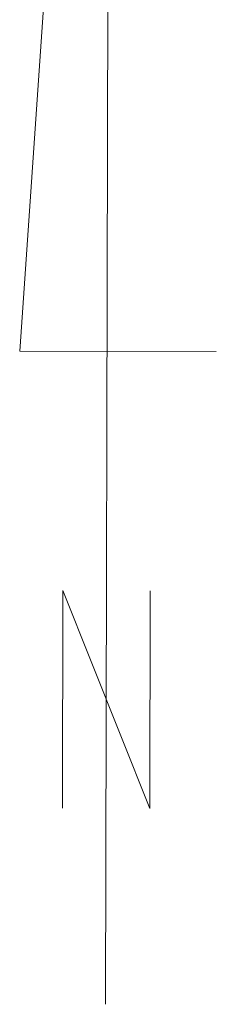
# Model space of a CAD drawing. Extents: x 7463256 to 7464485, y 5957341 to 5958260.
# Tile 55 of 256: x 7463556.42 to 7463560.92, y 5957432.07 to 5957454.69. Entities that reach past the tile are written whole.
import ezdxf

# ---------------------------------------------------------------- set-up
doc = ezdxf.new("R2010")
doc.units = 0
doc.header["$MEASUREMENT"] = 0
doc.layers.get('0').update_dxf_attribs({"color": 2, "linetype": 'CONTINUOUS', "lineweight": 5})

msp = doc.modelspace()

# ---------------------------------------------------------------- linework, layer by layer
at = {"color": 0, "linetype": 'Continuous'}
for p, q in [((7463558.485, 5957477.068), (7463556.421, 5957447.072)), ((7463558.388, 5957432.068), (7463558.485, 5957477.068)), ((7463556.421, 5957447.072), (7463560.921, 5957447.062)), ((7463557.398, 5957436.57), (7463557.409, 5957441.57)), ((7463557.409, 5957441.57), (7463559.398, 5957436.566)), ((7463559.398, 5957436.566), (7463559.409, 5957441.566))]:
    msp.add_line(p, q, dxfattribs=at)

doc.saveas('drawing.dxf')
